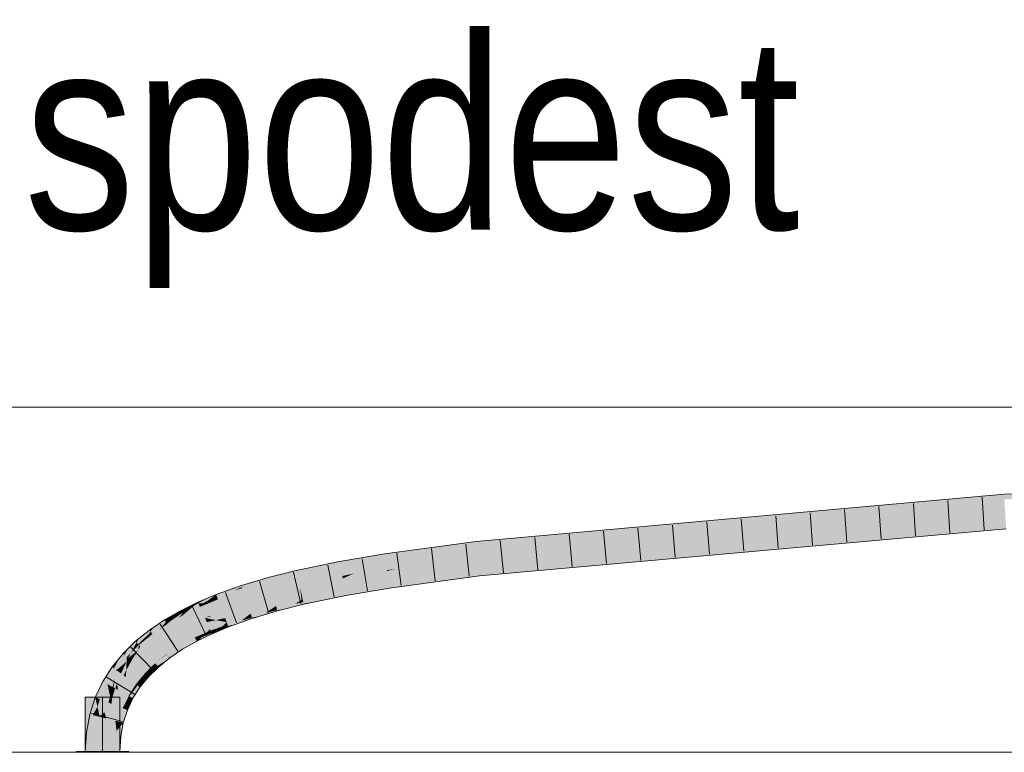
# Model space of a CAD drawing. Extents: x -620 to 300, y 62 to 1107.
# Tile 166 of 256: x 153.31 to 160.44, y 784.98 to 790.29. Entities that reach past the tile are written whole.
import ezdxf
from ezdxf.lldxf.tags import DXFTag

# ---------------------------------------------------------------- set-up
doc = ezdxf.new("R2010")
doc.units = 0
doc.layers.get('0').update_dxf_attribs({"lineweight": 35})
for name, color, linetype, lineweight, true_color in [('E_Detail_Beschriftung', 7, 'Continuous', 13, 0x009900), ('E_Leerrohr 25-A06G9G0X8I', 7, 'Continuous', 9, 0xff8000), ('E_Leerrohr 25-Shading', 7, 'Continuous', 9, 0xff8000), ('E_Leerrohr 32-A06G9G128I', 7, 'Continuous', 9, 0x00b300), ('E_Leerrohr 32-Shading', 7, 'Continuous', 9, 0x00b300)]:
    doc.layers.add(name, color=color, linetype=linetype, lineweight=lineweight, true_color=true_color)
doc.layers.add('E_Detail_Linie_Text_Bem', color=7, linetype='Continuous', lineweight=13)
doc.styles.get("Standard").update_dxf_attribs({"font": 'ARIALN.TTF'})
tags = doc.linetypes.add('STRICHPUNKT2-A06G9G0Y8I', pattern=[12.7, 6.35, -3.175, 0, -3.175]).pattern_tags.tags
tags[10:11] = [DXFTag(74, 4), DXFTag(75, 0), DXFTag(340, '0'), DXFTag(46, 0.0), DXFTag(50, 0.0), DXFTag(44, 0.0), DXFTag(45, 0.0)]
tags[8:9] = [DXFTag(74, 4), DXFTag(75, 0), DXFTag(340, '0'), DXFTag(46, 0.0), DXFTag(50, 0.0), DXFTag(44, 0.0), DXFTag(45, 0.0)]
tags[6:7] = [DXFTag(74, 4), DXFTag(75, 0), DXFTag(340, '0'), DXFTag(46, 0.0), DXFTag(50, 0.0), DXFTag(44, 0.0), DXFTag(45, 0.0)]
tags[4:5] = [DXFTag(74, 4), DXFTag(75, 0), DXFTag(340, '0'), DXFTag(46, 0.0), DXFTag(50, 0.0), DXFTag(44, 0.0), DXFTag(45, 0.0)]

# ---------------------------------------------------------------- blocks, each defined once
blk = doc.blocks.new('Shading-A06G9FMN8I', base_point=(255.3952, 758.4784))
at = {"layer": 'E_Leerrohr 25-Shading', "color": 31, "true_color": 0xecb67f}
for points in [[(153.9118, 785.3847), (153.7868, 785.3847), (153.9118, 784.9907), (153.7868, 784.9907)], [(154.0368, 785.3847), (153.9118, 785.3847), (154.0368, 784.9907), (153.9118, 784.9907)], [(153.8359, 784.9907), (153.7218, 784.9907), (153.8371, 784.9847), (153.7218, 784.9847)], [(153.9118, 784.9847), (153.9118, 784.9907), (153.8371, 784.9847), (153.8359, 784.9907)], [(153.9443, 784.9907), (153.9118, 784.9907), (153.9443, 784.9847), (153.9118, 784.9847)], [(154.1018, 784.9847), (154.1018, 784.9907), (153.9443, 784.9847), (153.9443, 784.9907)]]:
    blk.add_solid(points, dxfattribs=at)
at = {"layer": 'E_Leerrohr 32-Shading', "color": 83, "true_color": 0x7fbd7f}
for points in [[(160.4418, 786.8376), (159.1596, 786.7238), (158.5978, 786.6513), (158.5975, 786.6513)], [(158.5978, 786.6513), (160.443, 786.8165), (160.4418, 786.8376)], [(160.4409, 786.8531), (159.2344, 786.7335), (160.4418, 786.8376), (159.1596, 786.7238)], [(159.7882, 786.7946), (159.3307, 786.7458), (160.4409, 786.8531), (159.2344, 786.7335)], [(161.1741, 786.87), (160.4409, 786.8531), (160.4418, 786.8376)], [(160.443, 786.8165), (161.1741, 786.87), (160.4418, 786.8376)], [(159.7882, 786.7946), (157.8329, 786.5945), (158.9441, 786.7047)], [(159.7882, 786.7946), (158.592, 786.6876), (157.8329, 786.5945), (158.043, 786.6256)], [(157.634, 786.565), (157.6341, 786.5651), (157.8329, 786.5945), (158.9441, 786.7047)], [(159.1596, 786.7238), (158.9441, 786.7047), (158.5975, 786.6513), (157.6341, 786.5651)], [(158.592, 786.6876), (158.2611, 786.6579), (158.043, 786.6256)], [(159.3307, 786.7458), (158.9441, 786.7047), (159.2344, 786.7335)], [(159.2344, 786.7335), (158.9441, 786.7047), (159.1596, 786.7238)], [(156.62, 786.488), (156.6212, 786.4748), (157.2386, 786.5664), (157.8492, 786.621)], [(157.8492, 786.621), (156.6212, 786.4748), (157.2895, 786.5406), (156.6213, 786.4744)], [(156.6382, 786.2984), (159.3513, 786.5159), (160.4533, 786.64)], [(158.2611, 786.6579), (157.8492, 786.621), (158.043, 786.6256), (157.2895, 786.5406)], [(158.043, 786.6256), (157.2895, 786.5406), (157.8329, 786.5945)], [(160.4554, 786.6044), (160.4533, 786.64), (159.3513, 786.5159)], [(157.2386, 786.5664), (156.7855, 786.5258), (156.62, 786.488), (156.6185, 786.5033)], [(157.2895, 786.5406), (156.6213, 786.4744), (157.0133, 786.5095)], [(157.2895, 786.5406), (157.0133, 786.5095), (157.8329, 786.5945), (157.634, 786.565)], [(160.4555, 786.6035), (160.4554, 786.6044), (158.8616, 786.4608), (159.3513, 786.5159)], [(156.6178, 786.5108), (155.9548, 786.4214), (156.6185, 786.5033), (155.9596, 786.3885)], [(156.6185, 786.5033), (155.9596, 786.3885), (156.1767, 786.4144), (155.9601, 786.3851)], [(156.6185, 786.5033), (156.1767, 786.4144), (156.62, 786.488)], [(156.62, 786.488), (156.1767, 786.4144), (156.6212, 786.4748), (156.6021, 786.4718)], [(156.6021, 786.4718), (156.6213, 786.4744), (156.6212, 786.4748)], [(156.7855, 786.5258), (156.6178, 786.5108), (156.6185, 786.5033)], [(156.6382, 786.2984), (158.118, 786.4024), (159.3513, 786.5159), (158.8616, 786.4608)], [(155.9548, 786.4214), (155.6285, 786.3663), (155.8596, 786.3682), (155.6352, 786.3303)], [(155.9548, 786.4214), (155.8596, 786.3682), (155.9596, 786.3885)], [(158.118, 786.4024), (156.6382, 786.2984), (156.6386, 786.2939)], [(156.6394, 786.2864), (158.118, 786.4024), (156.6386, 786.2939)], [(157.2118, 786.3239), (158.4636, 786.4277), (156.6394, 786.2864), (158.118, 786.4024)], [(156.6403, 786.2765), (156.6417, 786.262), (158.8616, 786.4608)], [(158.4636, 786.4277), (158.8616, 786.4608), (158.118, 786.4024)], [(155.3145, 786.3011), (155.3226, 786.2654), (155.6285, 786.3663), (155.6352, 786.3303)], [(155.8596, 786.3682), (155.9601, 786.3851), (155.9596, 786.3885)], [(155.3145, 786.3011), (155.1116, 786.2499), (155.3146, 786.3008), (155.1139, 786.2413)], [(155.1139, 786.2413), (155.1213, 786.2146), (155.3146, 786.3008), (155.3226, 786.2654)], [(156.6386, 786.2939), (156.6382, 786.2984), (155.9856, 786.2103)], [(155.986, 786.2078), (156.6394, 786.2864), (155.9856, 786.2103), (156.6386, 786.2939)], [(155.9868, 786.2023), (156.6403, 786.2765), (155.986, 786.2078), (156.6394, 786.2864)], [(156.6403, 786.2765), (155.9868, 786.2023), (156.5112, 786.2607)], [(155.9868, 786.2023), (155.9876, 786.197), (156.5112, 786.2607)], [(155.9876, 786.197), (155.9909, 786.174), (156.6403, 786.2765), (156.6417, 786.262)], [(156.6394, 786.2864), (156.6403, 786.2765), (157.2118, 786.3239)], [(154.738, 786.1165), (154.9176, 786.1921), (154.8446, 786.1661)], [(154.738, 786.1165), (154.8609, 786.1546), (154.9176, 786.1921), (154.9211, 786.1815)], [(155.0452, 786.2302), (154.9176, 786.1921), (154.9211, 786.1815)], [(155.1139, 786.2413), (155.1116, 786.2499), (154.9211, 786.1815), (155.0452, 786.2302)], [(155.1139, 786.2413), (154.9211, 786.1815), (154.9235, 786.174)], [(154.9235, 786.174), (154.929, 786.1573), (155.1139, 786.2413), (155.1213, 786.2146)], [(155.986, 786.2078), (155.9856, 786.2103), (155.6679, 786.1566)], [(155.6684, 786.1539), (155.9868, 786.2023), (155.6679, 786.1566), (155.986, 786.2078)], [(155.9876, 786.197), (155.9868, 786.2023), (155.6693, 786.1491), (155.6684, 786.1539)], [(155.6693, 786.1491), (155.6747, 786.1206), (155.9876, 786.197), (155.9909, 786.174)], [(154.668, 786.0989), (154.6049, 786.0645), (154.7314, 786.1255), (154.7308, 786.1251)], [(154.7308, 786.1251), (154.6049, 786.0645), (154.6751, 786.0836), (154.6349, 786.0625)], [(154.7341, 786.1267), (154.7308, 786.1251), (154.7104, 786.1021), (154.6751, 786.0836)], [(154.7435, 786.1022), (154.738, 786.1165), (154.6796, 786.07), (154.7104, 786.1021)], [(154.738, 786.1165), (154.7341, 786.1267), (154.7104, 786.1021)], [(154.7308, 786.1251), (154.7341, 786.1267), (154.7314, 786.1255)], [(154.8446, 786.1661), (154.7341, 786.1267), (154.738, 786.1165)], [(154.8609, 786.1546), (154.738, 786.1165), (154.7435, 786.1022)], [(154.7451, 786.098), (154.9235, 786.174), (154.7435, 786.1022), (154.8609, 786.1546)], [(154.7451, 786.098), (154.7472, 786.0925), (154.9235, 786.174), (154.929, 786.1573)], [(154.8609, 786.1546), (154.9235, 786.174), (154.9211, 786.1815)], [(155.6684, 786.1539), (155.6679, 786.1566), (155.3614, 786.0929)], [(155.6693, 786.1491), (155.6684, 786.1539), (155.3615, 786.0927), (155.3614, 786.0929)], [(155.6693, 786.1491), (155.3615, 786.0927), (155.4501, 786.074), (155.3683, 786.0623)], [(155.6693, 786.1491), (155.4501, 786.074), (155.6747, 786.1206)], [(154.4794, 786.0065), (154.5381, 786.0302), (154.5136, 786.0281), (154.5627, 786.0521)], [(154.5688, 786.0425), (154.5155, 786.01), (154.4931, 785.9805), (154.4897, 785.9869)], [(154.5688, 786.0425), (154.4931, 785.9805), (154.5061, 785.9882)], [(154.6114, 786.0502), (154.6049, 786.0645), (154.5061, 785.9882), (154.5688, 786.0425)], [(154.6114, 786.0502), (154.5061, 785.9882), (154.6162, 786.0396), (154.6117, 786.036)], [(154.5156, 786.01), (154.5688, 786.0425), (154.5381, 786.0302)], [(154.5381, 786.0302), (154.5688, 786.0425), (154.5627, 786.0521), (154.6019, 786.0712)], [(154.6049, 786.0645), (154.6019, 786.0712), (154.5688, 786.0425)], [(154.668, 786.0989), (154.6019, 786.0712), (154.6049, 786.0645)], [(154.6349, 786.0625), (154.6049, 786.0645), (154.6114, 786.0502)], [(154.6349, 786.0625), (154.6114, 786.0502), (154.6459, 786.0618), (154.6162, 786.0396)], [(154.6162, 786.0396), (154.6168, 786.0383), (154.6459, 786.0618), (154.6611, 786.0607)], [(154.6168, 786.0383), (154.617, 786.0378), (154.6611, 786.0607), (154.67, 786.0601)], [(154.6751, 786.0836), (154.6349, 786.0625), (154.6459, 786.0618)], [(154.6796, 786.07), (154.7104, 786.1021), (154.6459, 786.0618), (154.6751, 786.0836)], [(154.6796, 786.07), (154.6459, 786.0618), (154.6611, 786.0607)], [(154.6611, 786.0607), (154.67, 786.0601), (154.6796, 786.07)], [(154.67, 786.0601), (154.7451, 786.098), (154.6796, 786.07), (154.7435, 786.1022)], [(154.67, 786.0601), (154.7472, 786.0925), (154.7451, 786.098)], [(155.1503, 786.0327), (155.1681, 786.0442), (154.9845, 785.9872), (154.9839, 785.9893)], [(155.1698, 786.038), (155.1681, 786.0442), (155.1503, 786.0327)], [(155.3049, 786.0602), (155.3614, 786.0929), (155.1713, 786.0324), (155.1681, 786.0442)], [(155.1735, 786.0244), (155.2783, 786.0448), (155.1713, 786.0324), (155.3049, 786.0602)], [(155.246, 786.0261), (155.2783, 786.0448), (155.1765, 786.0135), (155.1735, 786.0244)], [(155.3694, 786.0572), (155.3683, 786.0623), (155.246, 786.0261), (155.2783, 786.0448)], [(155.2783, 786.0448), (155.3683, 786.0623), (155.3049, 786.0602), (155.3659, 786.0728)], [(155.3659, 786.0728), (155.3614, 786.0929), (155.3049, 786.0602)], [(155.3683, 786.0623), (155.3694, 786.0572), (155.4501, 786.074)], [(154.3615, 785.9412), (154.4037, 785.9631), (154.3802, 785.9551), (154.4142, 785.9744)], [(154.4582, 785.9913), (154.3742, 785.9313), (154.3768, 785.9165), (154.3703, 785.927)], [(154.3742, 785.9313), (154.4582, 785.9913), (154.4037, 785.9631)], [(154.4582, 785.9913), (154.3768, 785.9165), (154.3979, 785.931)], [(154.4868, 785.9924), (154.4794, 786.0065), (154.3979, 785.931), (154.4582, 785.9913)], [(154.4868, 785.9924), (154.3979, 785.931), (154.4897, 785.9869), (154.4708, 785.969)], [(154.4037, 785.9631), (154.4582, 785.9913), (154.4142, 785.9744), (154.4773, 786.0104)], [(154.4794, 786.0065), (154.4773, 786.0104), (154.4582, 785.9913)], [(154.4594, 785.9581), (154.4944, 785.978), (154.4931, 785.9805)], [(154.4931, 785.9805), (154.4708, 785.969), (154.4595, 785.9582)], [(154.4708, 785.969), (154.4931, 785.9805), (154.4897, 785.9869)], [(154.5136, 786.0281), (154.4773, 786.0104), (154.4794, 786.0065)], [(154.4868, 785.9924), (154.5156, 786.01), (154.4794, 786.0065), (154.5381, 786.0302)], [(154.5155, 786.01), (154.4868, 785.9924), (154.4897, 785.9869)], [(154.4931, 785.9805), (154.4944, 785.978), (154.5061, 785.9882)], [(154.6117, 786.036), (154.5061, 785.9882), (154.6089, 786.0339), (154.4944, 785.978)], [(154.6089, 786.0339), (154.617, 786.0378), (154.6168, 786.0383)], [(154.6117, 786.036), (154.6089, 786.0339), (154.6091, 786.034)], [(154.6168, 786.0383), (154.6117, 786.036), (154.6091, 786.034)], [(154.6117, 786.036), (154.6168, 786.0383), (154.6162, 786.0396)], [(154.9786, 785.9852), (154.9839, 785.9893), (154.8104, 785.9274)], [(154.8109, 785.926), (154.9701, 785.9786), (154.8104, 785.9274), (154.9786, 785.9852)], [(154.8121, 785.9228), (154.9571, 785.9686), (154.8109, 785.926), (154.9701, 785.9786)], [(154.9166, 785.9376), (154.9936, 785.9593), (154.9393, 785.955), (154.9901, 785.9702)], [(154.9393, 785.955), (154.9901, 785.9702), (154.9571, 785.9686), (154.9874, 785.9783)], [(154.9571, 785.9686), (154.9874, 785.9783), (154.9701, 785.9786), (154.9856, 785.9838)], [(154.9701, 785.9786), (154.9856, 785.9838), (154.9786, 785.9852), (154.9845, 785.9872)], [(154.9845, 785.9872), (154.9839, 785.9893), (154.9786, 785.9852)], [(154.9856, 785.9838), (155.1354, 786.023), (154.9845, 785.9872), (155.1503, 786.0327)], [(154.9874, 785.9783), (155.1152, 786.0099), (154.9856, 785.9838), (155.1354, 786.023)], [(154.9901, 785.9702), (155.0895, 785.9933), (154.9874, 785.9783), (155.1152, 786.0099)], [(155.0585, 785.9733), (155.0895, 785.9933), (154.9936, 785.9593), (154.9901, 785.9702)], [(154.9936, 785.9593), (154.9952, 785.9544), (155.0585, 785.9733)], [(155.1778, 786.0089), (155.1765, 786.0135), (155.0585, 785.9733), (155.0895, 785.9933)], [(155.0895, 785.9933), (155.1765, 786.0135), (155.1152, 786.0099), (155.1735, 786.0244)], [(155.1152, 786.0099), (155.1735, 786.0244), (155.1354, 786.023), (155.1713, 786.0324)], [(155.1354, 786.023), (155.1713, 786.0324), (155.1503, 786.0327), (155.1698, 786.038)], [(155.1765, 786.0135), (155.1778, 786.0089), (155.246, 786.0261)], [(154.3615, 785.9412), (154.36, 785.9435), (154.2591, 785.8586), (154.2849, 785.8929)], [(154.3615, 785.9412), (154.2591, 785.8586), (154.2609, 785.8562)], [(154.3615, 785.9412), (154.2609, 785.8562), (154.3697, 785.928), (154.2688, 785.8455)], [(154.3697, 785.928), (154.2688, 785.8455), (154.3281, 785.878), (154.2725, 785.8405)], [(154.3703, 785.927), (154.3697, 785.928), (154.3282, 785.8781), (154.3281, 785.878)], [(154.3281, 785.878), (154.3793, 785.9125), (154.3768, 785.9165)], [(154.3768, 785.9165), (154.3703, 785.927), (154.3282, 785.8781)], [(154.3802, 785.9551), (154.36, 785.9435), (154.3615, 785.9412)], [(154.3697, 785.928), (154.3742, 785.9313), (154.3615, 785.9412), (154.4037, 785.9631)], [(154.3742, 785.9313), (154.3697, 785.928), (154.3703, 785.927)], [(154.3768, 785.9165), (154.3793, 785.9125), (154.3979, 785.931)], [(154.4708, 785.969), (154.3979, 785.931), (154.4594, 785.9581), (154.3793, 785.9125)], [(154.4708, 785.969), (154.4594, 785.9581), (154.4595, 785.9582)], [(154.8076, 785.9246), (154.8104, 785.9274), (154.6899, 785.8768)], [(154.6906, 785.8752), (154.8015, 785.9186), (154.6899, 785.8768), (154.8076, 785.9246)], [(154.6921, 785.8718), (154.7918, 785.9091), (154.6906, 785.8752), (154.8015, 785.9186)], [(154.6947, 785.8661), (154.7783, 785.8957), (154.6921, 785.8718), (154.7918, 785.9091)], [(154.8235, 785.8932), (154.8213, 785.8988), (154.7404, 785.8583), (154.761, 785.8787)], [(154.761, 785.8787), (154.8213, 785.8988), (154.7783, 785.8957), (154.8172, 785.9095)], [(154.7783, 785.8957), (154.8172, 785.9095), (154.7918, 785.9091), (154.8142, 785.9174)], [(154.7918, 785.9091), (154.8142, 785.9174), (154.8015, 785.9186), (154.8121, 785.9228)], [(154.8015, 785.9186), (154.8121, 785.9228), (154.8076, 785.9246), (154.8109, 785.926)], [(154.8109, 785.926), (154.8104, 785.9274), (154.8076, 785.9246)], [(154.8142, 785.9174), (154.9393, 785.955), (154.8121, 785.9228), (154.9571, 785.9686)], [(154.8172, 785.9095), (154.9166, 785.9376), (154.8142, 785.9174), (154.9393, 785.955)], [(154.8896, 785.9167), (154.9166, 785.9376), (154.8213, 785.8988), (154.8172, 785.9095)], [(154.8213, 785.8988), (154.8235, 785.8932), (154.8896, 785.9167)], [(154.9952, 785.9544), (154.9936, 785.9593), (154.8896, 785.9167), (154.9166, 785.9376)], [(154.1577, 785.7809), (154.2508, 785.87), (154.1737, 785.8078)], [(154.1577, 785.7809), (154.2539, 785.8511), (154.2508, 785.87), (154.2591, 785.8586)], [(154.1701, 785.7668), (154.2502, 785.8456), (154.1577, 785.7809), (154.2539, 785.8511)], [(154.2146, 785.7938), (154.2147, 785.794), (154.1701, 785.7668), (154.2502, 785.8456)], [(154.2609, 785.8562), (154.2146, 785.7938), (154.2688, 785.8455)], [(154.2146, 785.7938), (154.2725, 785.8405), (154.2688, 785.8455)], [(154.2147, 785.794), (154.2609, 785.8562), (154.2502, 785.8456)], [(154.2502, 785.8456), (154.2609, 785.8562), (154.2539, 785.8511)], [(154.2849, 785.8929), (154.2508, 785.87), (154.2591, 785.8586)], [(154.2539, 785.8511), (154.2609, 785.8562), (154.2591, 785.8586)], [(154.6863, 785.8732), (154.6899, 785.8768), (154.5768, 785.8217)], [(154.5777, 785.82), (154.6788, 785.8657), (154.5768, 785.8217), (154.6863, 785.8732)], [(154.5796, 785.8164), (154.667, 785.8541), (154.5777, 785.82), (154.6788, 785.8657)], [(154.5827, 785.8104), (154.6511, 785.8384), (154.5796, 785.8164), (154.667, 785.8541)], [(154.5872, 785.8019), (154.6315, 785.819), (154.5827, 785.8104), (154.6511, 785.8384)], [(154.705, 785.8434), (154.7035, 785.8467), (154.609, 785.7966), (154.6315, 785.819)], [(154.6315, 785.819), (154.7035, 785.8467), (154.6511, 785.8384), (154.6985, 785.8578)], [(154.6511, 785.8384), (154.6985, 785.8578), (154.667, 785.8541), (154.6947, 785.8661)], [(154.667, 785.8541), (154.6947, 785.8661), (154.6788, 785.8657), (154.6921, 785.8718)], [(154.6788, 785.8657), (154.6921, 785.8718), (154.6863, 785.8732), (154.6906, 785.8752)], [(154.6906, 785.8752), (154.6899, 785.8768), (154.6863, 785.8732)], [(154.6985, 785.8578), (154.761, 785.8787), (154.6947, 785.8661), (154.7783, 785.8957)], [(154.7404, 785.8583), (154.761, 785.8787), (154.7035, 785.8467), (154.6985, 785.8578)], [(154.7035, 785.8467), (154.705, 785.8434), (154.7404, 785.8583)], [(154.1504, 785.7891), (154.1018, 785.7414), (154.0868, 785.6754), (154.0696, 785.6912)], [(154.1178, 785.7058), (154.1577, 785.7809), (154.0868, 785.6754), (154.1504, 785.7891)], [(154.1178, 785.7058), (154.1701, 785.7668), (154.1577, 785.7809)], [(154.1747, 785.7617), (154.1701, 785.7668), (154.1178, 785.7058)], [(154.1737, 785.8078), (154.1504, 785.7891), (154.1577, 785.7809)], [(154.2146, 785.7938), (154.1701, 785.7668), (154.1747, 785.7617)], [(154.4735, 785.7604), (154.4724, 785.7622), (154.3773, 785.6982)], [(154.3786, 785.6964), (154.4758, 785.7567), (154.3773, 785.6982), (154.4735, 785.7604)], [(154.3815, 785.6926), (154.4796, 785.7505), (154.3786, 785.6964), (154.4758, 785.7567)], [(154.5777, 785.82), (154.5768, 785.8217), (154.4724, 785.7622)], [(154.4735, 785.7604), (154.5796, 785.8164), (154.4724, 785.7622), (154.5777, 785.82)], [(154.4758, 785.7567), (154.5827, 785.8104), (154.4735, 785.7604), (154.5796, 785.8164)], [(154.4796, 785.7505), (154.5872, 785.8019), (154.4758, 785.7567), (154.5827, 785.8104)], [(154.593, 785.7908), (154.5872, 785.8019), (154.4849, 785.7421), (154.4796, 785.7505)], [(154.4849, 785.7421), (154.4917, 785.7311), (154.593, 785.7908), (154.5939, 785.7893)], [(154.609, 785.7966), (154.6315, 785.819), (154.593, 785.7908), (154.5872, 785.8019)], [(154.593, 785.7908), (154.5939, 785.7893), (154.609, 785.7966)], [(154.0598, 785.7001), (154.0368, 785.6721), (154.0098, 785.5814), (153.9944, 785.5925)], [(154.0134, 785.5859), (154.0598, 785.7001), (154.0098, 785.5814)], [(154.0134, 785.5859), (154.0587, 785.6707), (154.0598, 785.7001), (154.0675, 785.6931)], [(154.0868, 785.6754), (154.0696, 785.6912), (154.0134, 785.5859)], [(154.0587, 785.6707), (154.0696, 785.6912), (154.0675, 785.6931)], [(154.0794, 785.7194), (154.0598, 785.7001), (154.0675, 785.6931)], [(154.0696, 785.6912), (154.1018, 785.7414), (154.0675, 785.6931), (154.0794, 785.7194)], [(154.3786, 785.6964), (154.3773, 785.6982), (154.2921, 785.6295)], [(154.2937, 785.6277), (154.3812, 785.6923), (154.2921, 785.6295), (154.3786, 785.6964)], [(154.297, 785.624), (154.3853, 785.6861), (154.2937, 785.6277), (154.3812, 785.6923)], [(154.3021, 785.6183), (154.3909, 785.6777), (154.297, 785.624), (154.3853, 785.6861)], [(154.3786, 785.6964), (154.3773, 785.6982), (154.3786, 785.6964)], [(154.3853, 785.6861), (154.3859, 785.6865), (154.3812, 785.6923), (154.3815, 785.6926)], [(154.3859, 785.6865), (154.4849, 785.7421), (154.3815, 785.6926), (154.4796, 785.7505)], [(154.3909, 785.6777), (154.3919, 785.6783), (154.3853, 785.6861), (154.3859, 785.6865)], [(154.4915, 785.7314), (154.4849, 785.7421), (154.3919, 785.6783), (154.3859, 785.6865)], [(154.3919, 785.6783), (154.399, 785.6687), (154.4915, 785.7314), (154.4917, 785.7311)], [(154.0368, 785.6721), (153.9801, 785.6028), (153.9944, 785.5925)], [(154.2936, 785.6276), (154.2921, 785.6295), (154.2172, 785.556)], [(154.219, 785.5544), (154.2967, 785.6237), (154.2172, 785.556), (154.2936, 785.6276)], [(154.2228, 785.5509), (154.3014, 785.6177), (154.219, 785.5544), (154.2967, 785.6237)], [(154.2285, 785.5457), (154.3076, 785.6099), (154.2228, 785.5509), (154.3014, 785.6177)], [(154.2937, 785.6277), (154.2921, 785.6295), (154.2936, 785.6276)], [(154.2967, 785.6237), (154.297, 785.624), (154.2936, 785.6276), (154.2937, 785.6277)], [(154.3014, 785.6177), (154.3021, 785.6183), (154.2967, 785.6237), (154.297, 785.624)], [(154.3076, 785.6099), (154.3087, 785.6108), (154.3014, 785.6177), (154.3021, 785.6183)], [(154.3976, 785.6675), (154.3909, 785.6777), (154.3087, 785.6108), (154.3021, 785.6183)], [(154.3087, 785.6108), (154.3164, 785.6021), (154.3976, 785.6675)], [(154.399, 785.6687), (154.3919, 785.6783), (154.3976, 785.6675), (154.3909, 785.6777)], [(153.9801, 785.6028), (153.9126, 785.4969), (153.9484, 785.4852), (153.9447, 785.4792)], [(153.9801, 785.6028), (153.9484, 785.4852), (153.9944, 785.5925)], [(153.9484, 785.4852), (154.0098, 785.5814), (153.9944, 785.5925)], [(154.219, 785.5544), (154.2172, 785.556), (154.1529, 785.4776)], [(154.155, 785.4761), (154.2228, 785.5509), (154.1529, 785.4776), (154.219, 785.5544)], [(154.1592, 785.473), (154.2285, 785.5457), (154.155, 785.4761), (154.2228, 785.5509)], [(154.2357, 785.5391), (154.2285, 785.5457), (154.1654, 785.4686), (154.1592, 785.473)], [(154.3149, 785.6006), (154.3076, 785.6099), (154.2357, 785.5391), (154.2285, 785.5457)], [(154.2357, 785.5391), (154.2442, 785.5313), (154.3149, 785.6006)], [(154.3164, 785.6021), (154.3087, 785.6108), (154.3149, 785.6006), (154.3076, 785.6099)], [(153.8585, 785.3823), (153.8926, 785.3689), (153.9126, 785.4969), (153.9447, 785.4792)], [(154.155, 785.4761), (154.1529, 785.4776), (154.0994, 785.3938)], [(154.1018, 785.3925), (154.1592, 785.473), (154.0994, 785.3938), (154.155, 785.4761)], [(154.1654, 785.4686), (154.1592, 785.473), (154.1064, 785.39), (154.1018, 785.3925)], [(154.1654, 785.4686), (154.1825, 785.4561), (154.2357, 785.5391), (154.2442, 785.5313)], [(154.1064, 785.39), (154.1315, 785.3761), (154.1654, 785.4686), (154.1825, 785.4561)], [(153.8585, 785.3823), (153.819, 785.2594), (153.8752, 785.3149), (153.8406, 785.254)], [(153.8585, 785.3823), (153.8752, 785.3149), (153.8926, 785.3689)], [(154.0996, 785.3882), (154.0994, 785.3938), (154.057, 785.304)], [(154.0595, 785.303), (154.0999, 785.378), (154.057, 785.304), (154.0996, 785.3882)], [(154.1018, 785.3134), (154.0999, 785.378), (154.0844, 785.2933), (154.0595, 785.303)], [(154.1018, 785.3925), (154.0994, 785.3938), (154.0996, 785.3882)], [(154.0999, 785.378), (154.1064, 785.39), (154.0996, 785.3882), (154.1018, 785.3925)], [(154.1315, 785.3761), (154.1064, 785.39), (154.1018, 785.3134), (154.0999, 785.378)], [(153.819, 785.2594), (153.7949, 785.1287), (153.8406, 785.254), (153.8006, 785.128)], [(153.8406, 785.254), (153.8545, 785.2505), (153.8752, 785.3149)], [(154.0595, 785.303), (154.057, 785.304), (154.026, 785.2075)], [(154.0844, 785.2933), (154.0595, 785.303), (154.0344, 785.2054), (154.026, 785.2075)], [(154.0344, 785.2054), (154.0615, 785.1987), (154.0844, 785.2933), (154.0911, 785.2906)], [(154.0844, 785.2933), (154.0911, 785.2906), (154.1018, 785.3134)], [(153.8006, 785.128), (153.8313, 785.1243), (153.8406, 785.254), (153.8545, 785.2505)], [(154.0615, 785.1987), (154.0147, 785.141), (154.0432, 785.0991), (154.0068, 785.1034)], [(154.026, 785.2075), (154.0134, 785.1394), (154.0344, 785.2054)], [(154.0344, 785.2054), (154.0163, 785.1483), (154.0615, 785.1987), (154.0147, 785.141)], [(153.7949, 785.1287), (153.7868, 784.9907), (153.8006, 785.128)], [(153.7868, 784.9907), (153.8234, 784.9907), (153.8006, 785.128), (153.8313, 785.1243)], [(154.0147, 785.141), (154.0134, 785.1394), (154.0068, 785.1034)], [(154.0163, 785.1483), (154.0134, 785.1394), (154.0147, 785.141)], [(154.0002, 784.9907), (154.0368, 784.9907), (154.0068, 785.1034), (154.0432, 785.0991)]]:
    blk.add_solid(points, dxfattribs=at)
at = {"layer": 'E_Leerrohr 32-Shading', "color": 83, "true_color": 0x7fd57f}
for points in [[(160.443, 786.8165), (157.0133, 786.5095), (156.6297, 786.3864), (156.6242, 786.4434)], [(160.443, 786.8165), (156.6297, 786.3864), (160.4482, 786.7283)], [(156.6297, 786.3864), (156.6382, 786.2984), (160.4482, 786.7283), (160.4533, 786.64)], [(156.6021, 786.4718), (156.1767, 786.4144), (155.9674, 786.3352), (155.9634, 786.3625)], [(155.9674, 786.3352), (156.6213, 786.4744), (156.6021, 786.4718)], [(155.9674, 786.3352), (155.97, 786.3172), (156.6213, 786.4744), (156.2248, 786.3663)], [(156.6242, 786.4434), (156.6213, 786.4744), (156.2248, 786.3663)], [(157.0133, 786.5095), (156.6213, 786.4744), (156.6242, 786.4434)], [(156.1767, 786.4144), (155.9601, 786.3851), (155.9634, 786.3625)], [(155.9729, 786.2977), (156.6297, 786.3864), (156.0342, 786.3144), (156.6269, 786.4158)], [(156.6269, 786.4158), (156.6242, 786.4434), (156.0342, 786.3144), (156.2248, 786.3663)], [(155.6352, 786.3303), (155.3226, 786.2654), (155.6401, 786.3045), (155.3351, 786.2097)], [(155.8596, 786.3682), (155.6352, 786.3303), (155.6401, 786.3045)], [(155.8422, 786.331), (155.9601, 786.3851), (155.6401, 786.3045), (155.8596, 786.3682)], [(155.8422, 786.331), (155.6401, 786.3045), (155.6448, 786.2796)], [(155.6448, 786.2796), (155.6483, 786.261), (155.8422, 786.331), (155.7322, 786.2805)], [(155.7322, 786.2805), (155.6789, 786.256), (155.9674, 786.3352), (155.97, 786.3172)], [(155.9674, 786.3352), (155.9634, 786.3625), (155.7322, 786.2805), (155.8422, 786.331)], [(155.9634, 786.3625), (155.9601, 786.3851), (155.8422, 786.331)], [(156.2248, 786.3663), (155.97, 786.3172), (156.0342, 786.3144), (155.972, 786.3038)], [(155.9729, 786.2977), (155.9856, 786.2103), (156.6297, 786.3864), (156.6382, 786.2984)], [(155.3226, 786.2654), (155.1213, 786.2146), (155.3351, 786.2097), (155.1405, 786.1447)], [(155.6401, 786.3045), (155.3351, 786.2097), (155.6448, 786.2796), (155.3387, 786.1937)], [(155.6448, 786.2796), (155.3387, 786.1937), (155.6483, 786.261), (155.341, 786.1834)], [(155.6483, 786.261), (155.341, 786.1834), (155.6503, 786.25), (155.342, 786.1791)], [(155.7322, 786.2805), (155.6483, 786.261), (155.6789, 786.256), (155.6503, 786.25)], [(155.6503, 786.25), (155.6516, 786.2435), (155.6789, 786.256)], [(155.97, 786.3172), (155.6789, 786.256), (155.972, 786.3038), (155.6516, 786.2435)], [(155.6516, 786.2435), (155.9729, 786.2977), (155.972, 786.3038)], [(155.6516, 786.2435), (155.6679, 786.1566), (155.9729, 786.2977), (155.9856, 786.2103)], [(155.972, 786.3038), (155.9729, 786.2977), (156.0342, 786.3144)], [(155.1213, 786.2146), (154.929, 786.1573), (155.1405, 786.1447), (154.9548, 786.0782)], [(155.3351, 786.2097), (155.1405, 786.1447), (155.3387, 786.1937), (155.1433, 786.1344)], [(155.3387, 786.1937), (155.1433, 786.1344), (155.341, 786.1834), (155.1447, 786.1294)], [(155.1447, 786.1294), (155.342, 786.1791), (155.341, 786.1834)], [(155.342, 786.1791), (155.6516, 786.2435), (155.6503, 786.25)], [(155.342, 786.1791), (155.3614, 786.0929), (155.6516, 786.2435), (155.6679, 786.1566)], [(154.929, 786.1573), (154.7472, 786.0925), (154.9548, 786.0782), (154.7788, 786.0099)], [(155.1405, 786.1447), (154.9548, 786.0782), (155.1433, 786.1344), (154.9564, 786.0732)], [(154.9564, 786.0732), (155.1447, 786.1294), (155.1433, 786.1344)], [(155.1447, 786.1294), (154.9564, 786.0732), (155.163, 786.0628), (154.9705, 786.0303)], [(155.342, 786.1791), (155.1447, 786.1294), (155.3521, 786.0906), (155.163, 786.0628)], [(155.342, 786.1791), (155.3521, 786.0906), (155.3614, 786.0929)], [(154.67, 786.0601), (154.617, 786.0378), (154.6898, 785.9726), (154.6534, 785.9573)], [(154.7472, 786.0925), (154.67, 786.0601), (154.7788, 786.0099), (154.6898, 785.9726)], [(154.7788, 786.0099), (154.9564, 786.0732), (154.9548, 786.0782)], [(154.9564, 786.0732), (154.7788, 786.0099), (154.9705, 786.0303), (154.7849, 785.994)], [(155.163, 786.0628), (154.9705, 786.0303), (155.1654, 786.054), (154.9745, 786.0178)], [(155.1654, 786.054), (154.9745, 786.0178), (155.1681, 786.0442), (154.9808, 785.9987)], [(154.9808, 785.9987), (154.9839, 785.9893), (155.1681, 786.0442)], [(155.3425, 786.0892), (155.163, 786.0628), (155.1654, 786.054)], [(155.3521, 786.0906), (155.3425, 786.0892), (155.1681, 786.0442), (155.1654, 786.054)], [(154.3793, 785.9125), (154.4259, 785.8373), (154.4944, 785.978), (154.5356, 785.8998)], [(154.4944, 785.978), (154.5356, 785.8998), (154.617, 786.0378), (154.6534, 785.9573)], [(154.6534, 785.9573), (154.698, 785.9695), (154.6724, 785.9653)], [(154.6534, 785.9573), (154.733, 785.9421), (154.698, 785.9695), (154.757, 785.9474)], [(154.698, 785.9695), (154.6898, 785.9726), (154.6724, 785.9653)], [(154.7788, 786.0099), (154.6898, 785.9726), (154.7849, 785.994)], [(154.7849, 785.994), (154.6898, 785.9726), (154.7885, 785.9846), (154.698, 785.9695)], [(154.7885, 785.9846), (154.698, 785.9695), (154.7992, 785.9567), (154.757, 785.9474)], [(154.9705, 786.0303), (154.7849, 785.994), (154.9745, 786.0178), (154.7885, 785.9846)], [(154.9745, 786.0178), (154.7885, 785.9846), (154.9808, 785.9987), (154.7992, 785.9567)], [(154.9808, 785.9987), (154.7992, 785.9567), (154.9839, 785.9893), (154.8062, 785.9384)], [(154.8062, 785.9384), (154.8104, 785.9274), (154.9839, 785.9893)], [(154.2725, 785.8405), (154.3249, 785.7693), (154.3793, 785.9125), (154.4259, 785.8373)], [(154.4259, 785.8373), (154.4724, 785.7622), (154.5356, 785.8998), (154.5768, 785.8217)], [(154.5356, 785.8998), (154.5768, 785.8217), (154.6534, 785.9573), (154.6899, 785.8768)], [(154.733, 785.9421), (154.6534, 785.9573), (154.6669, 785.9276)], [(154.6899, 785.8768), (154.8104, 785.9274), (154.6669, 785.9276), (154.733, 785.9421)], [(154.733, 785.9421), (154.8104, 785.9274), (154.757, 785.9474)], [(154.757, 785.9474), (154.8104, 785.9274), (154.7992, 785.9567)], [(154.1747, 785.7617), (154.2334, 785.6956), (154.2725, 785.8405), (154.3249, 785.7693)], [(154.3249, 785.7693), (154.3773, 785.6982), (154.4259, 785.8373), (154.4724, 785.7622)], [(154.169, 785.7248), (154.1747, 785.7617), (154.0968, 785.6663), (154.1178, 785.7058)], [(154.1848, 785.7504), (154.1747, 785.7617), (154.169, 785.7248)], [(154.2334, 785.6956), (154.2921, 785.6295), (154.3249, 785.7693), (154.3773, 785.6982)], [(154.1178, 785.7058), (154.0868, 785.6754), (154.0968, 785.6663)], [(154.169, 785.7248), (154.0968, 785.6663), (154.1198, 785.6452)], [(154.152, 785.6157), (154.169, 785.7248), (154.1198, 785.6452)], [(154.2334, 785.6956), (154.1848, 785.7504), (154.152, 785.6157), (154.169, 785.7248)], [(154.152, 785.6157), (154.2172, 785.556), (154.2334, 785.6956), (154.2921, 785.6295)], [(154.0856, 785.6422), (154.0868, 785.6754), (154.0122, 785.5796), (154.0134, 785.5859)], [(154.0856, 785.6422), (154.0122, 785.5796), (154.0454, 785.5555)], [(154.0454, 785.5555), (154.0638, 785.5422), (154.0856, 785.6422), (154.0831, 785.5778)], [(154.0818, 785.5434), (154.0813, 785.5295), (154.1365, 785.6299), (154.152, 785.6157)], [(154.0813, 785.5295), (154.1529, 785.4776), (154.152, 785.6157), (154.2172, 785.556)], [(154.0831, 785.5778), (154.0818, 785.5434), (154.1198, 785.6452), (154.1365, 785.6299)], [(154.1198, 785.6452), (154.0968, 785.6663), (154.0831, 785.5778), (154.0856, 785.6422)], [(154.0968, 785.6663), (154.0868, 785.6754), (154.0856, 785.6422)], [(154.0107, 785.5705), (154.0098, 785.5814), (153.9472, 785.4778), (153.9484, 785.4852)], [(154.0012, 785.513), (154.0107, 785.5705), (153.9834, 785.4579), (153.9472, 785.4778)], [(153.9913, 785.4534), (154.0028, 785.4471), (154.0107, 785.5705), (154.0179, 785.4856)], [(154.0134, 785.5859), (154.0098, 785.5814), (154.0122, 785.5796)], [(154.0122, 785.5796), (154.0098, 785.5814), (154.0107, 785.5705)], [(154.0454, 785.5555), (154.0122, 785.5796), (154.0179, 785.4856), (154.0107, 785.5705)], [(154.0179, 785.4856), (154.0208, 785.4509), (154.0454, 785.5555), (154.0638, 785.5422)], [(154.0638, 785.5422), (154.0208, 785.4509), (154.0757, 785.5336), (154.022, 785.4365)], [(154.0831, 785.5778), (154.0638, 785.5422), (154.0818, 785.5434), (154.0757, 785.5336)], [(154.0757, 785.5336), (154.0813, 785.5295), (154.0818, 785.5434)], [(153.9447, 785.4792), (153.8926, 785.3689), (153.9472, 785.4778), (153.9312, 785.3536)], [(153.9661, 785.3903), (153.9472, 785.4778), (153.9544, 785.3445), (153.9312, 785.3536)], [(153.9484, 785.4852), (153.9447, 785.4792), (153.9472, 785.4778)], [(153.9834, 785.4579), (153.9472, 785.4778), (153.9661, 785.3903)], [(153.9913, 785.4534), (154.0012, 785.513), (153.9834, 785.4579)], [(154.0179, 785.4856), (154.0028, 785.4471), (154.0208, 785.4509), (154.0157, 785.44)], [(154.022, 785.4365), (154.0813, 785.5295), (154.0757, 785.5336)], [(154.022, 785.4365), (154.0994, 785.3938), (154.0813, 785.5295), (154.1529, 785.4776)], [(153.9824, 785.3839), (153.9913, 785.4534), (153.9661, 785.3903), (153.9834, 785.4579)], [(153.977, 785.342), (153.9768, 785.3408), (154.0157, 785.44), (154.022, 785.4365)], [(154.022, 785.4365), (153.9768, 785.3408), (154.057, 785.304), (153.9785, 785.335)], [(154.0028, 785.4471), (153.9824, 785.3839), (154.0157, 785.44), (153.977, 785.342)], [(153.9913, 785.4534), (153.9824, 785.3839), (154.0028, 785.4471)], [(154.0157, 785.44), (154.022, 785.4365), (154.0208, 785.4509)], [(154.022, 785.4365), (154.057, 785.304), (154.0994, 785.3938)], [(153.9242, 785.2762), (153.8926, 785.3689), (153.8906, 785.2415), (153.8752, 785.3149)], [(153.9312, 785.3536), (153.8926, 785.3689), (153.9242, 785.2762)], [(153.9544, 785.3445), (153.9312, 785.3536), (153.9355, 785.243), (153.9242, 785.2762)], [(153.9355, 785.243), (153.9402, 785.229), (153.9544, 785.3445), (153.968, 785.3392)], [(153.9402, 785.229), (153.9748, 785.3365), (153.968, 785.3392)], [(153.9748, 785.3365), (153.9402, 785.229), (153.9785, 785.335), (154.0041, 785.213)], [(153.9735, 785.3563), (153.9661, 785.3903), (153.968, 785.3392), (153.9544, 785.3445)], [(153.9824, 785.3839), (153.9661, 785.3903), (153.9735, 785.3563)], [(153.9748, 785.3365), (153.9768, 785.3408), (153.968, 785.3392), (153.9735, 785.3563)], [(153.9768, 785.3408), (153.9824, 785.3839), (153.9735, 785.3563)], [(153.9768, 785.3408), (153.9748, 785.3365), (153.9785, 785.335)], [(154.0041, 785.213), (154.026, 785.2075), (153.9785, 785.335), (154.057, 785.304)], [(153.8752, 785.3149), (153.8545, 785.2505), (153.8906, 785.2415)], [(153.9242, 785.2762), (153.8906, 785.2415), (153.9203, 785.234)], [(153.9203, 785.234), (153.9332, 785.2308), (153.9242, 785.2762), (153.9355, 785.243)], [(153.8545, 785.2505), (153.8313, 785.1243), (153.8906, 785.2415), (153.9067, 785.1154)], [(153.8906, 785.2415), (153.9067, 785.1154), (153.9203, 785.234), (153.9139, 785.1145)], [(153.9203, 785.234), (153.9139, 785.1145), (153.9332, 785.2308), (153.919, 785.1139)], [(153.919, 785.1139), (153.9402, 785.229), (153.9332, 785.2308)], [(153.9402, 785.229), (153.919, 785.1139), (154.0134, 785.1394), (154.0068, 785.1034)], [(153.9332, 785.2308), (153.9402, 785.229), (153.9355, 785.243)], [(153.9402, 785.229), (154.0134, 785.1394), (154.0041, 785.213)], [(154.0134, 785.1394), (154.026, 785.2075), (154.0041, 785.213)], [(153.8313, 785.1243), (153.8234, 784.9907), (153.9067, 785.1154), (153.9118, 784.9907)], [(153.9067, 785.1154), (153.9118, 784.9907), (153.9139, 785.1145)], [(153.9118, 784.9907), (153.919, 785.1139), (153.9139, 785.1145)], [(153.9118, 784.9907), (154.0002, 784.9907), (153.919, 785.1139), (154.0068, 785.1034)]]:
    blk.add_solid(points, dxfattribs=at)
blk = doc.blocks.new('Referenz-A06G9G138I')
at = {"layer": 'E_Detail_Linie_Text_Bem', "linetype": 'Continuous', "ltscale": 0.13}
for p, q in [((141.5798, 787.4848), (175.6798, 787.4848)), ((175.6798, 784.9848), (147.6798, 784.9848))]:
    blk.add_line(p, q, dxfattribs=at)
at = {"layer": 'E_Leerrohr 25-A06G9G0X8I', "linetype": 'Continuous', "ltscale": 0.13}
for p, q in [((153.7868, 785.3847), (153.7868, 784.9907)), ((153.86, 785.3847), (153.7868, 785.3847)), ((153.9636, 785.3847), (153.86, 785.3847)), ((154.0368, 785.3847), (153.9636, 785.3847)), ((154.0368, 784.9907), (154.0368, 785.3847)), ((153.7218, 784.9907), (153.7218, 784.9847)), ((153.8331, 784.9907), (153.7218, 784.9907)), ((153.8331, 784.9847), (153.7218, 784.9847)), ((153.86, 784.9907), (153.7868, 784.9907)), ((153.9905, 784.9907), (153.8331, 784.9907)), ((153.9905, 784.9847), (153.8331, 784.9847)), ((153.9636, 784.9907), (153.86, 784.9907)), ((154.0368, 784.9907), (153.9636, 784.9907)), ((154.1018, 784.9907), (153.9905, 784.9907)), ((154.1018, 784.9847), (153.9905, 784.9847)), ((154.1018, 784.9847), (154.1018, 784.9907))]:
    blk.add_line(p, q, dxfattribs=at)
at = {"layer": 'E_Leerrohr 25-A06G9G0X8I', "linetype": 'STRICHPUNKT2-A06G9G0Y8I', "lineweight": 5, "ltscale": 0.13}
blk.add_line((153.9118, 784.9907), (153.9118, 785.3847), dxfattribs=at)
at = {"layer": 'E_Leerrohr 32-A06G9G128I', "linetype": 'Continuous', "ltscale": 0.13}
for p, q in [((160.4409, 786.8531), (163.8084, 786.9308)), ((156.6178, 786.5108), (160.4409, 786.8531)), ((160.2964, 786.5968), (160.2823, 786.8313)), ((159.5502, 786.5299), (159.5345, 786.7644)), ((159.799, 786.5522), (159.7837, 786.7867)), ((160.0477, 786.5745), (160.033, 786.809)), ((158.8041, 786.4631), (158.7866, 786.6975)), ((159.0528, 786.4854), (159.0359, 786.7198)), ((159.3015, 786.5077), (159.2852, 786.7421)), ((158.0579, 786.3963), (158.0387, 786.6305)), ((158.3067, 786.4186), (158.288, 786.6528)), ((158.5554, 786.4408), (158.5373, 786.6751)), ((156.6417, 786.262), (160.4555, 786.6035)), ((157.0631, 786.3072), (157.0415, 786.5412)), ((157.3118, 786.3295), (157.2908, 786.5635)), ((157.5605, 786.3518), (157.5401, 786.5859)), ((157.8092, 786.374), (157.7894, 786.6082)), ((155.9548, 786.4214), (156.6178, 786.5108)), ((156.5666, 786.2594), (156.5428, 786.4931)), ((156.8144, 786.2849), (156.7923, 786.5189)), ((155.6285, 786.3663), (155.9548, 786.4214)), ((156.0754, 786.193), (156.0429, 786.4257)), ((156.321, 786.2261), (156.2929, 786.4595)), ((155.3146, 786.3011), (155.6285, 786.3663)), ((155.5892, 786.1105), (155.5435, 786.341)), ((155.8316, 786.1547), (155.7929, 786.3865)), ((155.1116, 786.2499), (155.3146, 786.3011)), ((155.3481, 786.0595), (155.2954, 786.2885)), ((155.9909, 786.174), (156.6417, 786.262)), ((154.7341, 786.1267), (154.9176, 786.1921)), ((154.9176, 786.1921), (155.1116, 786.2499)), ((155.1131, 785.9974), (155.0471, 786.2229)), ((154.6019, 786.0712), (154.7341, 786.1267)), ((154.8825, 785.9222), (154.8025, 786.1431)), ((155.3694, 786.0572), (155.6747, 786.1206)), ((155.6747, 786.1206), (155.9909, 786.174)), ((154.4773, 786.0104), (154.6019, 786.0712)), ((154.6624, 785.831), (154.561, 786.043)), ((155.1778, 786.0089), (155.3694, 786.0572)), ((154.36, 785.9436), (154.4773, 786.0104)), ((154.9952, 785.9544), (155.1778, 786.0089)), ((154.2508, 785.87), (154.36, 785.9436)), ((154.4579, 785.7173), (154.3291, 785.9138)), ((154.8235, 785.8932), (154.9952, 785.9544)), ((154.1504, 785.789), (154.2508, 785.87)), ((154.5939, 785.7893), (154.705, 785.8434)), ((154.705, 785.8434), (154.8235, 785.8932)), ((154.0598, 785.7002), (154.1504, 785.789)), ((154.4917, 785.7311), (154.5939, 785.7893)), ((153.9801, 785.6029), (154.0598, 785.7002)), ((154.2798, 785.5765), (154.116, 785.745)), ((154.399, 785.6687), (154.4917, 785.7311)), ((154.3164, 785.6021), (154.399, 785.6687)), ((153.9126, 785.4969), (153.9801, 785.6029)), ((154.2442, 785.5313), (154.3164, 785.6021)), ((153.8585, 785.3823), (153.9126, 785.4969)), ((154.1419, 785.406), (153.9409, 785.5278)), ((154.1825, 785.4561), (154.2442, 785.5313)), ((154.1315, 785.3761), (154.1825, 785.4561)), ((153.819, 785.2594), (153.8585, 785.3823)), ((154.0911, 785.2906), (154.1315, 785.3761)), ((153.7949, 785.1287), (153.819, 785.2594)), ((154.0568, 785.2083), (153.8295, 785.2679)), ((154.0615, 785.1987), (154.0911, 785.2906)), ((154.0432, 785.0991), (154.0615, 785.1987)), ((153.7868, 784.9907), (153.7949, 785.1287)), ((154.0368, 784.9907), (154.0432, 785.0991)), ((154.0368, 784.9907), (153.7868, 784.9907))]:
    blk.add_line(p, q, dxfattribs=at)
at = {"layer": 'E_Detail_Beschriftung', "linetype": 'Continuous', "ltscale": 0.13, "insert": (144.6947, 790.1699), "char_height": 1.4, "attachment_point": 1}
blk.add_mtext('{\\fArial Narrow;Treppenhauspodest}', dxfattribs=at)

msp = doc.modelspace()

# ---------------------------------------------------------------- block references
at = {"color": 8, "lineweight": 25, "ltscale": 0.25, "true_color": 0x808080}
msp.add_blockref('Referenz-A06G9G138I', (0, 0), dxfattribs=at)
msp.add_blockref('Shading-A06G9FMN8I', (255.3952, 758.4784))

doc.saveas('drawing.dxf')
